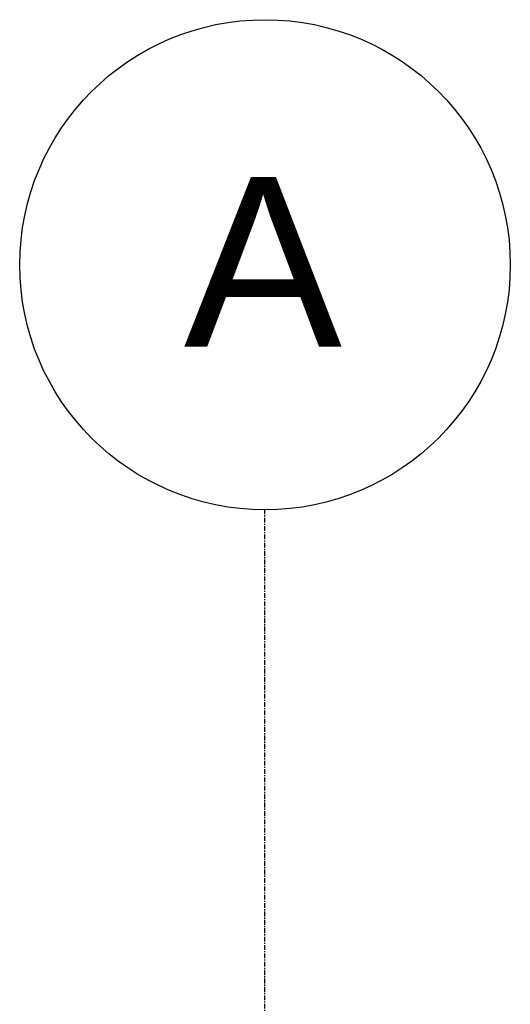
# Model space of a CAD drawing. Header units: millimetres. Extents: x 101535 to 192135, y -3968 to 17259.
# Tile 42 of 92: x 121131 to 122431, y 14146 to 16758. Entities that reach past the tile are written whole.
import ezdxf

# ---------------------------------------------------------------- set-up
doc = ezdxf.new("R2010")
doc.units = ezdxf.units.MM
doc.linetypes.add('Linia siatki', pattern=[22.225, 12.7, -3.175, 3.175, -3.175])
doc.layers.add('S-GRID', color=7, linetype='Continuous', lineweight=30)
doc.layers.add('S-GRID-IDEN', color=7, linetype='Continuous', lineweight=30)
doc.styles.add('Arial_4', font='arial.ttf', dxfattribs={"height": 450})

# ---------------------------------------------------------------- blocks, each defined once
blk = doc.blocks.new('Siatka - M_Grot siatki - Okrąg-2159571-Przekrój 5')
at = {"layer": 'S-GRID-IDEN'}
blk.add_circle((-16308.9, 16107.9), 650, dxfattribs=at)

msp = doc.modelspace()

# ---------------------------------------------------------------- linework, layer by layer
at = {"layer": 'S-GRID', "linetype": 'Linia siatki'}
msp.add_line((121781.2, 11534.9), (121781.2, 15457.9), dxfattribs=at)

# ---------------------------------------------------------------- block references
at = {"layer": 'S-GRID-IDEN'}
msp.add_blockref('Siatka - M_Grot siatki - Okrąg-2159571-Przekrój 5', (138090.2, 0), dxfattribs=at)

# ---------------------------------------------------------------- next in the draw order: texts
at = {"layer": 'S-GRID-IDEN', "insert": (121566.1, 16340.4), "char_height": 450, "width": 513.08, "attachment_point": 1, "style": 'Arial_4', "bg_fill": 3, "box_fill_scale": 1.25, "bg_fill_color": 256, "bg_fill_true_color": 13158600, "bg_fill_transparency": 0}
msp.add_mtext('\\fArial|b0|i0|c238|p34|;A', dxfattribs=at)

doc.saveas('drawing.dxf')
